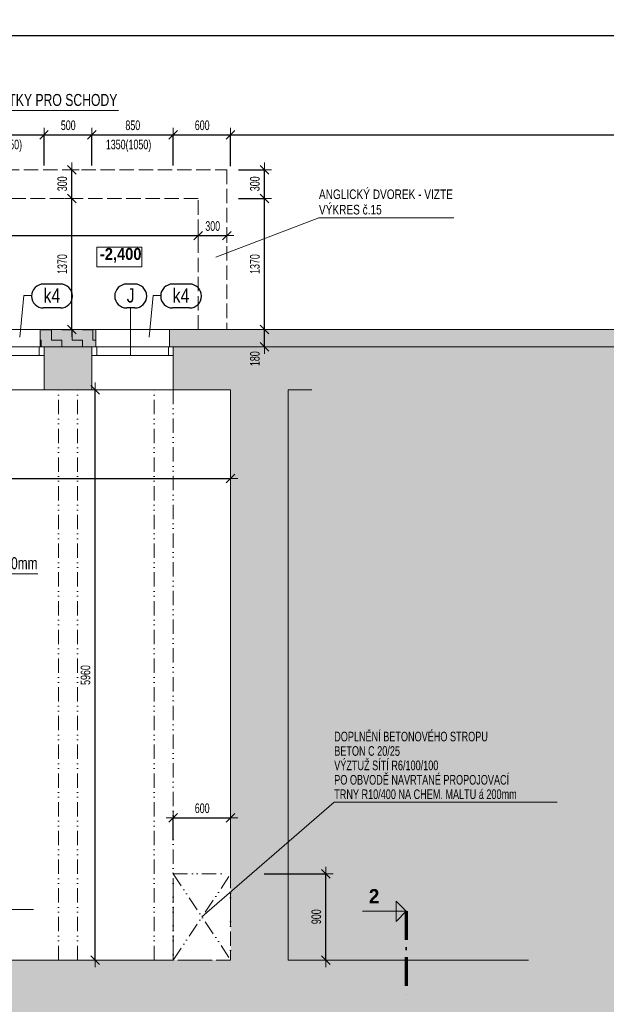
# Model space of a CAD drawing. Header units: millimetres. Extents: x -97971 to 48677, y -63570 to -5533.
# Tile 56 of 65: x 3773 to 9904, y -54029 to -43739. Entities that reach past the tile are written whole.
import ezdxf

# ---------------------------------------------------------------- set-up
doc = ezdxf.new("R2010")
doc.units = ezdxf.units.MM
doc.header["$PDMODE"] = 65
for name, pattern in [('Carkovana 2x_1', [200, 150, -50]), ('JIS_08_37', [480, 300, -90, 0, -90]), ('JIS_09_15', [300, 150, -50, 0, -50, 0, -50])]:
    doc.linetypes.add(name, pattern=pattern)
for name, color, linetype, lineweight in [('XR$1$1.PP - NÁVRH_1', 7, 'Continuous', 25), ('XR$2$KOTY_1', 7, 'Continuous', 25), ('XR$4$VÝPLNĚ_1', 7, 'Continuous', 25), ('XR$7$FILING ___1', 7, 'Continuous', 25), ('XR$9$KCE NAD_1', 7, 'Continuous', 25)]:
    doc.layers.add(name, color=color, linetype=linetype, lineweight=lineweight)
doc.styles.add('ARIAL', font='ARIAL.TTF')
doc.styles.add('Arial Black', font='Arial Black')
doc.styles.add('ARIALNARROW', font='ARIALN.TTF')
doc.dimstyles.new('DIMSTYLE_3', dxfattribs={"dimtxt": 100, "dimasz": 150, "dimexe": 0, "dimexo": 0, "dimgap": 50, "dimtad": 2, "dimdec": 0, "dimrnd": 5, "dimzin": 12, "dimdsep": 46, "dimtxsty": 'ARIALNARROW', "dimblk1": 'ALL_ML_STRICH', "dimblk2": 'ALL_ML_STRICH', "dimsah": 1, "dimcen": 0, "dimclrd": 6, "dimclre": 6, "dimclrt": 6, "dimadec": 0, "dimazin": 0, "dimtfac": 1, "dimtdec": 0, "dimtix": 1, "dimtmove": 2, "dimatfit": 3, "dimfxl": 0, "dimtzin": 0, "dimlwd": 0, "dimlwe": 13, "dimarcsym": 0})
doc.dimstyles.new('DIMSTYLE_5', dxfattribs={"dimtxt": 100, "dimasz": 150, "dimexe": 0, "dimexo": 0, "dimgap": 50, "dimtad": 2, "dimdec": 0, "dimrnd": 5, "dimzin": 12, "dimdsep": 46, "dimtxsty": 'ARIALNARROW', "dimblk1": 'ALL_ML_STRICH', "dimblk2": 'ALL_ML_STRICH', "dimsah": 1, "dimcen": 0, "dimclrd": 6, "dimclre": 6, "dimclrt": 6, "dimadec": 0, "dimazin": 0, "dimtfac": 1, "dimtdec": 0, "dimtix": 1, "dimtmove": 2, "dimatfit": 3, "dimfxl": 0, "dimtvp": 1.2, "dimtzin": 0, "dimlwd": 0, "dimlwe": 13, "dimarcsym": 0})
pattern_1 = [(0, (216, 216), (108, 108), [108, -108]), (90, (216, 216), (-108, 108), [108, -108])]

# ---------------------------------------------------------------- blocks, each defined once
blk = doc.blocks.new('ALL_ML_STRICH')
at = {"color": 0, "linetype": 'ByBlock', "lineweight": -2}
for p, q in [((-1, 0), (0.5, 0)), ((-0.3, -0.3), (0.3, 0.3)), ((0, -0.5), (0, 0.5))]:
    blk.add_line(p, q, dxfattribs=at)
blk = doc.blocks.new('*D29')
at = {"layer": 'DEFPOINTS', "color": 6, "linetype": 'Continuous', "lineweight": 13}
for p in [(-11328, -43904), (-11328, -45292), (16997, -45292)]:
    blk.add_point(p, dxfattribs=at)
at = {"layer": 'XR$2$KOTY_1', "color": 6, "linetype": 'Continuous', "lineweight": -2}
for p, q in [((-11328, -44577), (-11328, -43904)), ((-11328, -43904), (16997, -43904)), ((16997, -44645), (16997, -43904))]:
    blk.add_line(p, q, dxfattribs=at)
at = {"layer": 'XR$2$KOTY_1', "color": 6, "linetype": 'Continuous', "lineweight": 13, "xscale": 150, "yscale": 150, "zscale": 150, "rotation": 180}
blk.add_blockref('ALL_ML_STRICH', (-11328, -43904), dxfattribs=at)
at = {"layer": 'XR$2$KOTY_1', "color": 6, "linetype": 'Continuous', "lineweight": 13, "xscale": 150, "yscale": 150, "zscale": 150}
blk.add_blockref('ALL_ML_STRICH', (16997, -43904), dxfattribs=at)
at = {"layer": 'XR$2$KOTY_1', "color": 6, "linetype": 'Continuous', "lineweight": 13, "insert": (2830, -43804), "char_height": 100, "width": 405.71, "attachment_point": 5, "style": 'ARIALNARROW'}
blk.add_mtext('\\W0.81;\\A1;{28325}', dxfattribs=at)
blk = doc.blocks.new('KOMPLEXNÍ OBJEKT_4')
at = {"layer": 'XR$2$KOTY_1', "color": 7, "linetype": 'Continuous', "lineweight": 13}
for p, q in [((7813, -53057), (7707, -52951)), ((7707, -52951), (7707, -53163)), ((7813, -53057), (7355, -53057)), ((7813, -53057), (7707, -53163))]:
    blk.add_line(p, q, dxfattribs=at)
at = {"layer": 'XR$2$KOTY_1', "color": 7, "linetype": 'JIS_08_37', "lineweight": 70}
blk.add_line((7813, -53057), (7813, -53933), dxfattribs=at)
at = {"layer": 'XR$2$KOTY_1', "color": 7, "linetype": 'Continuous', "lineweight": 25, "insert": (7422, -52975), "char_height": 150, "width": 176.23, "attachment_point": 7, "rotation": 0.0001, "style": 'Arial Black'}
blk.add_mtext('\\W0.82;2', dxfattribs=at)
blk = doc.blocks.new('*D48')
at = {"layer": 'DEFPOINTS', "color": 6, "linetype": 'Continuous', "lineweight": 13}
for p in [(5377, -52081), (5377, -52667), (5977, -52667)]:
    blk.add_point(p, dxfattribs=at)
at = {"layer": 'XR$2$KOTY_1', "color": 6, "linetype": 'Continuous', "lineweight": -2}
for p, q in [((5377, -52314), (5377, -52081)), ((5377, -52081), (5977, -52081)), ((5977, -52081), (5977, -52081))]:
    blk.add_line(p, q, dxfattribs=at)
at = {"layer": 'XR$2$KOTY_1', "color": 6, "linetype": 'Continuous', "lineweight": 13, "xscale": 150, "yscale": 150, "zscale": 150, "rotation": 180}
blk.add_blockref('ALL_ML_STRICH', (5377, -52081), dxfattribs=at)
at = {"layer": 'XR$2$KOTY_1', "color": 6, "linetype": 'Continuous', "lineweight": 13, "xscale": 150, "yscale": 150, "zscale": 150}
blk.add_blockref('ALL_ML_STRICH', (5977, -52081), dxfattribs=at)
at = {"layer": 'XR$2$KOTY_1', "color": 6, "linetype": 'Continuous', "lineweight": 13, "insert": (5680, -51981), "char_height": 100, "width": 243.43, "attachment_point": 5, "style": 'ARIALNARROW'}
blk.add_mtext('\\W0.81;\\A1;{600}', dxfattribs=at)
blk = doc.blocks.new('*D49')
at = {"layer": 'DEFPOINTS', "color": 6, "linetype": 'Continuous', "lineweight": 13}
for p in [(4527, -47607), (4561, -53567), (5377, -53567)]:
    blk.add_point(p, dxfattribs=at)
at = {"layer": 'XR$2$KOTY_1', "color": 6, "linetype": 'Continuous', "lineweight": -2}
for p, q in [((4561, -47607), (4561, -47607)), ((4561, -53567), (4561, -47607)), ((4561, -53567), (4561, -53567))]:
    blk.add_line(p, q, dxfattribs=at)
at = {"layer": 'XR$2$KOTY_1', "color": 6, "linetype": 'Continuous', "lineweight": 13, "xscale": 150, "yscale": 150, "zscale": 150}
for p, rotation in [((4561, -47607), 90), ((4561, -53567), 270)]:
    blk.add_blockref('ALL_ML_STRICH', p, dxfattribs=dict(at, rotation=rotation))
at = {"layer": 'XR$2$KOTY_1', "color": 6, "linetype": 'Continuous', "lineweight": 13, "insert": (4461, -50588), "char_height": 100, "width": 324.57, "attachment_point": 5, "rotation": 90, "style": 'ARIALNARROW'}
blk.add_mtext('\\W0.81;\\A1;{5960}', dxfattribs=at)
blk = doc.blocks.new('*D50')
at = {"layer": 'DEFPOINTS', "color": 6, "linetype": 'Continuous', "lineweight": 13}
for p in [(5977, -52667), (5977, -53567), (6973, -53567)]:
    blk.add_point(p, dxfattribs=at)
at = {"layer": 'XR$2$KOTY_1', "color": 6, "linetype": 'Continuous', "lineweight": -2}
for p, q in [((6329, -52667), (6973, -52667)), ((6973, -53567), (6973, -52667)), ((6973, -53567), (6973, -53567))]:
    blk.add_line(p, q, dxfattribs=at)
at = {"layer": 'XR$2$KOTY_1', "color": 6, "linetype": 'Continuous', "lineweight": 13, "xscale": 150, "yscale": 150, "zscale": 150}
for p, rotation in [((6973, -52667), 90), ((6973, -53567), 270)]:
    blk.add_blockref('ALL_ML_STRICH', p, dxfattribs=dict(at, rotation=rotation))
at = {"layer": 'XR$2$KOTY_1', "color": 6, "linetype": 'Continuous', "lineweight": 13, "insert": (6873, -53114), "char_height": 100, "width": 243.43, "attachment_point": 5, "rotation": 90, "style": 'ARIALNARROW'}
blk.add_mtext('\\W0.81;\\A1;{900}', dxfattribs=at)
blk = doc.blocks.new('*D62')
at = {"layer": 'DEFPOINTS', "color": 6, "linetype": 'Continuous', "lineweight": 13}
for p in [(4277, -45607), (4277, -46977), (4318, -46977)]:
    blk.add_point(p, dxfattribs=at)
at = {"layer": 'XR$2$KOTY_1', "color": 6, "linetype": 'Continuous', "lineweight": -2}
for p, q in [((4318, -45607), (4318, -45607)), ((4318, -46977), (4318, -45607)), ((4318, -46977), (4318, -46977))]:
    blk.add_line(p, q, dxfattribs=at)
at = {"layer": 'XR$2$KOTY_1', "color": 6, "linetype": 'Continuous', "lineweight": 13, "xscale": 150, "yscale": 150, "zscale": 150}
for p, rotation in [((4318, -45607), 90), ((4318, -46977), 270)]:
    blk.add_blockref('ALL_ML_STRICH', p, dxfattribs=dict(at, rotation=rotation))
at = {"layer": 'XR$2$KOTY_1', "color": 6, "linetype": 'Continuous', "lineweight": 13, "insert": (4218, -46293), "char_height": 100, "width": 324.57, "attachment_point": 5, "rotation": 90, "style": 'ARIALNARROW'}
blk.add_mtext('\\W0.81;\\A1;{1370}', dxfattribs=at)
blk = doc.blocks.new('*D63')
at = {"layer": 'DEFPOINTS', "color": 6, "linetype": 'Continuous', "lineweight": 13}
for p in [(4307, -45307), (4277, -45607), (4318, -45607)]:
    blk.add_point(p, dxfattribs=at)
at = {"layer": 'XR$2$KOTY_1', "color": 6, "linetype": 'Continuous', "lineweight": -2}
for p, q in [((4318, -45307), (4318, -45307)), ((4318, -45607), (4318, -45307)), ((4318, -45607), (4318, -45607))]:
    blk.add_line(p, q, dxfattribs=at)
at = {"layer": 'XR$2$KOTY_1', "color": 6, "linetype": 'Continuous', "lineweight": 13, "xscale": 150, "yscale": 150, "zscale": 150}
for p, rotation in [((4318, -45307), 90), ((4318, -45607), 270)]:
    blk.add_blockref('ALL_ML_STRICH', p, dxfattribs=dict(at, rotation=rotation))
at = {"layer": 'XR$2$KOTY_1', "color": 6, "linetype": 'Continuous', "lineweight": 13, "insert": (4218, -45454), "char_height": 100, "width": 243.43, "attachment_point": 5, "rotation": 90, "style": 'ARIALNARROW'}
blk.add_mtext('\\W0.81;\\A1;{300}', dxfattribs=at)
blk = doc.blocks.new('*D89')
at = {"layer": 'DEFPOINTS', "color": 6, "linetype": 'Continuous', "lineweight": 13}
for p in [(5937, -46977), (6175, -47157), (6331, -47157)]:
    blk.add_point(p, dxfattribs=at)
at = {"layer": 'XR$2$KOTY_1', "color": 6, "linetype": 'Continuous', "lineweight": -2}
for p, q in [((6331, -46977), (6331, -46977)), ((6331, -47157), (6331, -46977)), ((6331, -47157), (6331, -47157))]:
    blk.add_line(p, q, dxfattribs=at)
at = {"layer": 'XR$2$KOTY_1', "color": 6, "linetype": 'Continuous', "lineweight": 13, "xscale": 150, "yscale": 150, "zscale": 150}
for p, rotation in [((6331, -46977), 90), ((6331, -47157), 270)]:
    blk.add_blockref('ALL_ML_STRICH', p, dxfattribs=dict(at, rotation=rotation))
at = {"layer": 'XR$2$KOTY_1', "color": 6, "linetype": 'Continuous', "lineweight": 13, "insert": (6231, -47282), "char_height": 100, "width": 243.43, "attachment_point": 5, "rotation": 90, "style": 'ARIALNARROW'}
blk.add_mtext('\\W0.81;\\A1;{180}', dxfattribs=at)
blk = doc.blocks.new('*D90')
at = {"layer": 'DEFPOINTS', "color": 6, "linetype": 'Continuous', "lineweight": 13}
for p in [(5637, -45607), (5937, -46977), (6331, -46977)]:
    blk.add_point(p, dxfattribs=at)
at = {"layer": 'XR$2$KOTY_1', "color": 6, "linetype": 'Continuous', "lineweight": -2}
for p, q in [((6059, -45607), (6331, -45607)), ((6331, -46977), (6331, -45607)), ((6331, -46977), (6331, -46977))]:
    blk.add_line(p, q, dxfattribs=at)
at = {"layer": 'XR$2$KOTY_1', "color": 6, "linetype": 'Continuous', "lineweight": 13, "xscale": 150, "yscale": 150, "zscale": 150}
for p, rotation in [((6331, -45607), 90), ((6331, -46977), 270)]:
    blk.add_blockref('ALL_ML_STRICH', p, dxfattribs=dict(at, rotation=rotation))
at = {"layer": 'XR$2$KOTY_1', "color": 6, "linetype": 'Continuous', "lineweight": 13, "insert": (6231, -46293), "char_height": 100, "width": 324.57, "attachment_point": 5, "rotation": 90, "style": 'ARIALNARROW'}
blk.add_mtext('\\W0.81;\\A1;{1370}', dxfattribs=at)
blk = doc.blocks.new('*D91')
at = {"layer": 'DEFPOINTS', "color": 6, "linetype": 'Continuous', "lineweight": 13}
for p in [(5937, -45307), (5637, -45607), (6331, -45607)]:
    blk.add_point(p, dxfattribs=at)
at = {"layer": 'XR$2$KOTY_1', "color": 6, "linetype": 'Continuous', "lineweight": -2}
for p, q in [((6059, -45307), (6331, -45307)), ((6331, -45607), (6331, -45307)), ((6059, -45607), (6331, -45607))]:
    blk.add_line(p, q, dxfattribs=at)
at = {"layer": 'XR$2$KOTY_1', "color": 6, "linetype": 'Continuous', "lineweight": 13, "xscale": 150, "yscale": 150, "zscale": 150}
for p, rotation in [((6331, -45307), 90), ((6331, -45607), 270)]:
    blk.add_blockref('ALL_ML_STRICH', p, dxfattribs=dict(at, rotation=rotation))
at = {"layer": 'XR$2$KOTY_1', "color": 6, "linetype": 'Continuous', "lineweight": 13, "insert": (6231, -45454), "char_height": 100, "width": 243.43, "attachment_point": 5, "rotation": 90, "style": 'ARIALNARROW'}
blk.add_mtext('\\W0.81;\\A1;{300}', dxfattribs=at)
blk = doc.blocks.new('*D115')
at = {"layer": 'DEFPOINTS', "color": 6, "linetype": 'Continuous', "lineweight": 13}
for p in [(390, -47607), (5977, -47607), (390, -48534)]:
    blk.add_point(p, dxfattribs=at)
at = {"layer": 'XR$2$KOTY_1', "color": 6, "linetype": 'Continuous', "lineweight": -2}
for p, q in [((390, -48534), (390, -48534)), ((390, -48534), (5977, -48534)), ((5977, -48534), (5977, -48534))]:
    blk.add_line(p, q, dxfattribs=at)
at = {"layer": 'XR$2$KOTY_1', "color": 6, "linetype": 'Continuous', "lineweight": 13, "xscale": 150, "yscale": 150, "zscale": 150, "rotation": 180}
blk.add_blockref('ALL_ML_STRICH', (390, -48534), dxfattribs=at)
at = {"layer": 'XR$2$KOTY_1', "color": 6, "linetype": 'Continuous', "lineweight": 13, "xscale": 150, "yscale": 150, "zscale": 150}
blk.add_blockref('ALL_ML_STRICH', (5977, -48534), dxfattribs=at)
at = {"layer": 'XR$2$KOTY_1', "color": 6, "linetype": 'Continuous', "lineweight": 13, "insert": (3182, -48434), "char_height": 100, "width": 324.57, "attachment_point": 5, "style": 'ARIALNARROW'}
blk.add_mtext('\\W0.81;\\A1;{5590}', dxfattribs=at)
blk = doc.blocks.new('*D139')
at = {"layer": 'DEFPOINTS', "color": 6, "linetype": 'Continuous', "lineweight": 13}
for p in [(-2283, -45607), (5637, -45607), (-2283, -45996)]:
    blk.add_point(p, dxfattribs=at)
at = {"layer": 'XR$2$KOTY_1', "color": 6, "linetype": 'Continuous', "lineweight": -2}
for p, q in [((-2283, -45996), (-2283, -45996)), ((-2283, -45996), (5637, -45996)), ((5637, -45996), (5637, -45996))]:
    blk.add_line(p, q, dxfattribs=at)
at = {"layer": 'XR$2$KOTY_1', "color": 6, "linetype": 'Continuous', "lineweight": 13, "xscale": 150, "yscale": 150, "zscale": 150, "rotation": 180}
blk.add_blockref('ALL_ML_STRICH', (-2283, -45996), dxfattribs=at)
at = {"layer": 'XR$2$KOTY_1', "color": 6, "linetype": 'Continuous', "lineweight": 13, "xscale": 150, "yscale": 150, "zscale": 150}
blk.add_blockref('ALL_ML_STRICH', (5637, -45996), dxfattribs=at)
at = {"layer": 'XR$2$KOTY_1', "color": 6, "linetype": 'Continuous', "lineweight": 13, "insert": (1676, -45896), "char_height": 100, "width": 324.57, "attachment_point": 5, "style": 'ARIALNARROW'}
blk.add_mtext('\\W0.81;\\A1;{7920}', dxfattribs=at)
blk = doc.blocks.new('*D140')
at = {"layer": 'DEFPOINTS', "color": 6, "linetype": 'Continuous', "lineweight": 13}
for p in [(5937, -45307), (5637, -45607), (5637, -45996)]:
    blk.add_point(p, dxfattribs=at)
at = {"layer": 'XR$2$KOTY_1', "color": 6, "linetype": 'Continuous', "lineweight": -2}
for p, q in [((5637, -45996), (5637, -45996)), ((5637, -45996), (5937, -45996)), ((5937, -45996), (5937, -45996))]:
    blk.add_line(p, q, dxfattribs=at)
at = {"layer": 'XR$2$KOTY_1', "color": 6, "linetype": 'Continuous', "lineweight": 13, "xscale": 150, "yscale": 150, "zscale": 150, "rotation": 180}
blk.add_blockref('ALL_ML_STRICH', (5637, -45996), dxfattribs=at)
at = {"layer": 'XR$2$KOTY_1', "color": 6, "linetype": 'Continuous', "lineweight": 13, "xscale": 150, "yscale": 150, "zscale": 150}
blk.add_blockref('ALL_ML_STRICH', (5937, -45996), dxfattribs=at)
at = {"layer": 'XR$2$KOTY_1', "color": 6, "linetype": 'Continuous', "lineweight": 13, "insert": (5790, -45896), "char_height": 100, "width": 243.43, "attachment_point": 5, "style": 'ARIALNARROW'}
blk.add_mtext('\\W0.81;\\A1;{300}', dxfattribs=at)
blk = doc.blocks.new('*D198')
at = {"layer": 'DEFPOINTS', "color": 6, "linetype": 'Continuous', "lineweight": 13}
for p in [(3177, -44943), (3177, -47607), (4027, -47607)]:
    blk.add_point(p, dxfattribs=at)
at = {"layer": 'XR$2$KOTY_1', "color": 6, "linetype": 'Continuous', "lineweight": -2}
for p, q in [((3177, -45264), (3177, -44943)), ((3177, -44943), (4027, -44943)), ((4027, -45264), (4027, -44943))]:
    blk.add_line(p, q, dxfattribs=at)
at = {"layer": 'XR$2$KOTY_1', "color": 6, "linetype": 'Continuous', "lineweight": 13, "xscale": 150, "yscale": 150, "zscale": 150, "rotation": 180}
blk.add_blockref('ALL_ML_STRICH', (3177, -44943), dxfattribs=at)
at = {"layer": 'XR$2$KOTY_1', "color": 6, "linetype": 'Continuous', "lineweight": 13, "xscale": 150, "yscale": 150, "zscale": 150}
blk.add_blockref('ALL_ML_STRICH', (4027, -44943), dxfattribs=at)
at = {"layer": 'XR$2$KOTY_1', "color": 6, "linetype": 'Continuous', "lineweight": 13, "insert": (3605, -44843), "char_height": 100, "width": 243.43, "attachment_point": 5, "style": 'ARIALNARROW'}
blk.add_mtext('\\W0.81;\\A1;{850}', dxfattribs=at)
at = {"layer": 'XR$2$KOTY_1', "color": 6, "linetype": 'Continuous', "lineweight": 13, "insert": (3323, -44993), "char_height": 100, "width": 5, "attachment_point": 1, "line_spacing_factor": 0.60241, "style": 'ARIALNARROW'}
blk.add_mtext('\\W0.81;1350(1050)', dxfattribs=at)
blk = doc.blocks.new('*D199')
at = {"layer": 'DEFPOINTS', "color": 6, "linetype": 'Continuous', "lineweight": 13}
for p in [(4027, -44943), (4027, -47607), (4527, -47607)]:
    blk.add_point(p, dxfattribs=at)
at = {"layer": 'XR$2$KOTY_1', "color": 6, "linetype": 'Continuous', "lineweight": -2}
for p, q in [((4027, -45264), (4027, -44943)), ((4027, -44943), (4527, -44943)), ((4527, -45264), (4527, -44943))]:
    blk.add_line(p, q, dxfattribs=at)
at = {"layer": 'XR$2$KOTY_1', "color": 6, "linetype": 'Continuous', "lineweight": 13, "xscale": 150, "yscale": 150, "zscale": 150, "rotation": 180}
blk.add_blockref('ALL_ML_STRICH', (4027, -44943), dxfattribs=at)
at = {"layer": 'XR$2$KOTY_1', "color": 6, "linetype": 'Continuous', "lineweight": 13, "xscale": 150, "yscale": 150, "zscale": 150}
blk.add_blockref('ALL_ML_STRICH', (4527, -44943), dxfattribs=at)
at = {"layer": 'XR$2$KOTY_1', "color": 6, "linetype": 'Continuous', "lineweight": 13, "insert": (4280, -44843), "char_height": 100, "width": 243.43, "attachment_point": 5, "style": 'ARIALNARROW'}
blk.add_mtext('\\W0.81;\\A1;{500}', dxfattribs=at)
blk = doc.blocks.new('*D200')
at = {"layer": 'DEFPOINTS', "color": 6, "linetype": 'Continuous', "lineweight": 13}
for p in [(4527, -44943), (4527, -47607), (5377, -47607)]:
    blk.add_point(p, dxfattribs=at)
at = {"layer": 'XR$2$KOTY_1', "color": 6, "linetype": 'Continuous', "lineweight": -2}
for p, q in [((4527, -45264), (4527, -44943)), ((4527, -44943), (5377, -44943)), ((5377, -45264), (5377, -44943))]:
    blk.add_line(p, q, dxfattribs=at)
at = {"layer": 'XR$2$KOTY_1', "color": 6, "linetype": 'Continuous', "lineweight": 13, "xscale": 150, "yscale": 150, "zscale": 150, "rotation": 180}
blk.add_blockref('ALL_ML_STRICH', (4527, -44943), dxfattribs=at)
at = {"layer": 'XR$2$KOTY_1', "color": 6, "linetype": 'Continuous', "lineweight": 13, "xscale": 150, "yscale": 150, "zscale": 150}
blk.add_blockref('ALL_ML_STRICH', (5377, -44943), dxfattribs=at)
at = {"layer": 'XR$2$KOTY_1', "color": 6, "linetype": 'Continuous', "lineweight": 13, "insert": (4955, -44843), "char_height": 100, "width": 243.43, "attachment_point": 5, "style": 'ARIALNARROW'}
blk.add_mtext('\\W0.81;\\A1;{850}', dxfattribs=at)
at = {"layer": 'XR$2$KOTY_1', "color": 6, "linetype": 'Continuous', "lineweight": 13, "insert": (4673, -44993), "char_height": 100, "width": 5, "attachment_point": 1, "line_spacing_factor": 0.60241, "style": 'ARIALNARROW'}
blk.add_mtext('\\W0.81;1350(1050)', dxfattribs=at)
blk = doc.blocks.new('*D201')
at = {"layer": 'DEFPOINTS', "color": 6, "linetype": 'Continuous', "lineweight": 13}
for p in [(5377, -44943), (5377, -47607), (5977, -47607)]:
    blk.add_point(p, dxfattribs=at)
at = {"layer": 'XR$2$KOTY_1', "color": 6, "linetype": 'Continuous', "lineweight": -2}
for p, q in [((5377, -45264), (5377, -44943)), ((5377, -44943), (5977, -44943)), ((5977, -45269), (5977, -44943))]:
    blk.add_line(p, q, dxfattribs=at)
at = {"layer": 'XR$2$KOTY_1', "color": 6, "linetype": 'Continuous', "lineweight": 13, "xscale": 150, "yscale": 150, "zscale": 150, "rotation": 180}
blk.add_blockref('ALL_ML_STRICH', (5377, -44943), dxfattribs=at)
at = {"layer": 'XR$2$KOTY_1', "color": 6, "linetype": 'Continuous', "lineweight": 13, "xscale": 150, "yscale": 150, "zscale": 150}
blk.add_blockref('ALL_ML_STRICH', (5977, -44943), dxfattribs=at)
at = {"layer": 'XR$2$KOTY_1', "color": 6, "linetype": 'Continuous', "lineweight": 13, "insert": (5680, -44843), "char_height": 100, "width": 243.43, "attachment_point": 5, "style": 'ARIALNARROW'}
blk.add_mtext('\\W0.81;\\A1;{600}', dxfattribs=at)
blk = doc.blocks.new('*D202')
at = {"layer": 'DEFPOINTS', "color": 6, "linetype": 'Continuous', "lineweight": 13}
for p in [(5977, -44943), (17177, -45472), (5977, -47607)]:
    blk.add_point(p, dxfattribs=at)
at = {"layer": 'XR$2$KOTY_1', "color": 6, "linetype": 'Continuous', "lineweight": -2}
for p, q in [((5977, -45269), (5977, -44943)), ((5977, -44943), (17177, -44943)), ((17177, -44880), (17177, -44943))]:
    blk.add_line(p, q, dxfattribs=at)
at = {"layer": 'XR$2$KOTY_1', "color": 6, "linetype": 'Continuous', "lineweight": 13, "xscale": 150, "yscale": 150, "zscale": 150, "rotation": 180}
blk.add_blockref('ALL_ML_STRICH', (5977, -44943), dxfattribs=at)
at = {"layer": 'XR$2$KOTY_1', "color": 6, "linetype": 'Continuous', "lineweight": 13, "xscale": 150, "yscale": 150, "zscale": 150}
blk.add_blockref('ALL_ML_STRICH', (17177, -44943), dxfattribs=at)
at = {"layer": 'XR$2$KOTY_1', "color": 6, "linetype": 'Continuous', "lineweight": 13, "insert": (11572, -44843), "char_height": 100, "width": 405.71, "attachment_point": 5, "style": 'ARIALNARROW'}
blk.add_mtext('\\W0.81;\\A1;{11200}', dxfattribs=at)

msp = doc.modelspace()

# ---------------------------------------------------------------- hatches: boundary and pattern name
at = {"layer": 'XR$7$FILING ___1', "linetype": 'Continuous', "lineweight": 13}
for color, points in [(11, [(5977.2, -46976.7), (5337.2, -46976.7), (5337.2, -47156.7), (17177.2, -47156.7), (17177.2, -45471.7), (23607.2, -45471.7), (23607.2, -57596.7), (6877.2, -57596.7), (6877.2, -57596.7), (8223.8, -57596.7), (8223.8, -57776.7), (23787.2, -57776.7), (23787.2, -45291.7), (16997.2, -45291.7), (16997.2, -46976.7), (5977.2, -46976.7)]), (254, [(23607.2, -45471.7), (17177.2, -45471.7), (17177.2, -47156.7), (6825.4, -47156.7), (6825.4, -47606.7), (6577.2, -47606.7), (6577.2, -53566.7), (9090.1, -53566.7), (9090.1, -54166.7), (8802.2, -54166.7), (8802.2, -57146.7), (9169, -57146.7), (9169, -57596.7), (23607.2, -57596.7)]), (11, [(3987.2, -46976.7), (3987.2, -47156.7), (4567.2, -47156.7), (4567.2, -46976.7), (4277.2, -46976.7)])]:
    msp.add_hatch(color=color, dxfattribs=at).paths.add_polyline_path(points, flags=0)
h = msp.add_hatch(dxfattribs=at)
h.set_pattern_fill('VZOR', scale=108, style=0, pattern_type=2)
h.set_pattern_definition(pattern_1)
h.paths.add_polyline_path([(5977.2, -46976.7), (5337.2, -46976.7), (5337.2, -47156.7), (17177.2, -47156.7), (17177.2, -45471.7), (23607.2, -45471.7), (23607.2, -57596.7), (6877.2, -57596.7), (6877.2, -57596.7), (8223.8, -57596.7), (8223.8, -57776.7), (23787.2, -57776.7), (23787.2, -45291.7), (16997.2, -45291.7), (16997.2, -46976.7), (5977.2, -46976.7)], flags=0)
h = msp.add_hatch(dxfattribs=at)
h.set_pattern_fill('VZOR', scale=108, style=0, pattern_type=2)
h.set_pattern_definition(pattern_1)
h.paths.add_polyline_path([(3987.2, -46976.7), (3987.2, -47156.7), (4567.2, -47156.7), (4567.2, -46976.7), (4277.2, -46976.7)], flags=0)
at = {"layer": 'XR$7$FILING ___1', "linetype": 'Carkovana 2x_1', "lineweight": 50}
msp.add_hatch(color=254, dxfattribs=at).paths.add_polyline_path([(5977.2, -47606.7), (5977.2, -53566.7), (1622.2, -53566.7), (1622.2, -54066.7), (1722.2, -54166.7), (2132.2, -54166.7), (2132.2, -53716.7), (3032.2, -53716.7), (3032.2, -54166.7), (8352.2, -54166.7), (8352.2, -57146.7), (8052.2, -57146.7), (8052.2, -57596.7), (9169, -57596.7), (9169, -57146.7), (8802.2, -57146.7), (8802.2, -54166.7), (9090.1, -54166.7), (9090.1, -53566.7), (6577.2, -53566.7), (6577.2, -47606.7), (6825.4, -47606.7), (6825.4, -47156.7), (5377.2, -47156.7), (5377.2, -47606.7)])
at = {"layer": 'XR$7$FILING ___1', "linetype": 'Continuous', "lineweight": 50}
msp.add_hatch(color=254, dxfattribs=at).paths.add_polyline_path([(4527.2, -47156.7), (4027.2, -47156.7), (4027.2, -47606.7), (4527.2, -47606.7)])

# ---------------------------------------------------------------- linework, layer by layer
at = {"layer": 'XR$1$1.PP - NÁVRH_1', "color": 6, "linetype": 'Continuous', "lineweight": 13}
msp.add_line((4803.7, -44687.9), (2647.4, -44687.9), dxfattribs=at)
at = {"layer": 'XR$1$1.PP - NÁVRH_1', "color": 7, "linetype": 'Carkovana 2x_1', "lineweight": 13}
for p, q in [((-2582.8, -45306.7), (5937.2, -45306.7)), ((5937.2, -45306.7), (5937.2, -46976.7)), ((5637.2, -45606.7), (-2282.8, -45606.7)), ((5637.2, -46976.7), (5637.2, -45606.7)), ((5937.2, -46976.7), (5637.2, -46976.7))]:
    msp.add_line(p, q, dxfattribs=at)
at = {"layer": 'XR$1$1.PP - NÁVRH_1', "color": 7, "linetype": 'Continuous', "lineweight": 13}
for p, q in [((3987.2, -46976.7), (3217.2, -46976.7)), ((3987.2, -46976.7), (3987.2, -47156.7)), ((4567.2, -46976.7), (3987.2, -46976.7)), ((5337.2, -46976.7), (4567.2, -46976.7)), ((4567.2, -46976.7), (4567.2, -47156.7)), ((5337.2, -46976.7), (5337.2, -47156.7)), ((16997.2, -46976.7), (5337.2, -46976.7)), ((3987.2, -47156.7), (4027.2, -47156.7)), ((4527.2, -47156.7), (4567.2, -47156.7)), ((5337.2, -47156.7), (5377.2, -47156.7)), ((17177.2, -47156.7), (6825.4, -47156.7)), ((3177.2, -47606.7), (4027.2, -47606.7)), ((4527.2, -47606.7), (5377.2, -47606.7))]:
    msp.add_line(p, q, dxfattribs=at)
at = {"layer": 'XR$1$1.PP - NÁVRH_1', "color": 14, "linetype": 'Continuous', "lineweight": 13}
for p, q in [((4027.2, -47156.7), (4027.2, -47606.7)), ((4027.2, -47156.7), (4527.2, -47156.7)), ((4527.2, -47156.7), (4527.2, -47606.7)), ((5377.2, -47156.7), (5377.2, -47606.7)), ((5377.2, -47156.7), (6825.4, -47156.7)), ((4027.2, -47606.7), (4527.2, -47606.7)), ((5377.2, -47606.7), (5977.2, -47606.7)), ((5977.2, -47606.7), (5977.2, -52666.7)), ((6577.2, -47606.7), (6577.2, -53566.7)), ((6577.2, -47606.7), (6825.4, -47606.7)), ((1622.2, -53566.7), (5377.2, -53566.7)), ((6577.2, -53566.7), (9090.1, -53566.7))]:
    msp.add_line(p, q, dxfattribs=at)
at = {"layer": 'XR$1$1.PP - NÁVRH_1', "color": 14, "linetype": 'Carkovana 2x_1', "lineweight": 13}
for p, q in [((5977.2, -52666.7), (5977.2, -53566.7)), ((5977.2, -53566.7), (5377.2, -53566.7))]:
    msp.add_line(p, q, dxfattribs=at)
at = {"layer": 'XR$1$1.PP - NÁVRH_1', "color": 6, "linetype": 'Continuous', "lineweight": 13}
msp.add_lwpolyline([(4577.9, -46323.5), (5047.9, -46323.5), (5047.9, -46115.2), (4577.9, -46115.2), (4577.9, -46323.5)], dxfattribs=at)
at = {"layer": 'XR$2$KOTY_1', "color": 7, "linetype": 'Continuous', "lineweight": 13}
for p, q in [((5823.3, -46222), (6900.5, -45810)), ((6900.5, -45810), (8308.5, -45810)), ((5677.2, -53116.7), (7060.2, -51917.6)), ((9390.9, -51917.6), (7060.2, -51917.6)), ((2345.5, -53039.6), (3916.2, -53039.6))]:
    msp.add_line(p, q, dxfattribs=at)
at = {"layer": 'XR$2$KOTY_1', "color": 3, "linetype": 'Continuous', "lineweight": 25}
for p, q in [((4198.6, -46502), (4021.5, -46502)), ((4975, -46502), (4891.2, -46502)), ((5548.6, -46502), (5371.5, -46502)), ((4198.6, -46752), (4021.5, -46752)), ((4975, -46752), (4891.2, -46752)), ((5548.6, -46752), (5371.5, -46752))]:
    msp.add_line(p, q, dxfattribs=at)
at = {"layer": 'XR$2$KOTY_1', "color": 3, "linetype": 'Continuous', "lineweight": 13}
for p, q in [((3816.5, -46622), (3775.3, -47055.1)), ((3896.5, -46622), (3816.5, -46622)), ((5166.5, -46622), (5125.3, -47055.1)), ((5246.5, -46622), (5166.5, -46622)), ((4932.2, -46752), (4932.2, -47246.7))]:
    msp.add_line(p, q, dxfattribs=at)
at = {"layer": 'XR$2$KOTY_1', "color": 6, "linetype": 'Continuous', "lineweight": 13}
msp.add_line((3961.1, -49528.8), (3234.4, -49528.8), dxfattribs=at)
at = {"layer": 'XR$2$KOTY_1', "color": 7, "linetype": 'JIS_09_15', "lineweight": 13}
for p, q in [((5377.2, -52666.7), (5977.2, -52666.7)), ((5377.2, -53566.7), (5377.2, -52666.7)), ((5377.2, -53566.7), (5977.2, -52666.7)), ((5377.2, -52666.7), (5977.2, -53566.7)), ((5977.2, -52666.7), (5977.2, -53566.7)), ((5977.2, -53566.7), (5377.2, -53566.7))]:
    msp.add_line(p, q, dxfattribs=at)
at = {"layer": 'XR$2$KOTY_1', "color": 3, "linetype": 'Continuous', "lineweight": 25}
for centre, start, end in [((4021.5, -46627), 90, 270), ((4198.6, -46627), 270, 90), ((4891.2, -46627), 90, 270), ((4975, -46627), 270, 90), ((5371.5, -46627), 90, 270), ((5548.6, -46627), 270, 90)]:
    msp.add_arc(centre, 125, start, end, dxfattribs=at)
at = {"layer": 'XR$4$VÝPLNĚ_1', "color": 132, "linetype": 'Continuous', "lineweight": 13}
for p, q in [((3177.2, -47156.7), (4027.2, -47156.7)), ((3977.2, -47246.7), (3977.2, -47156.7)), ((4527.2, -47156.7), (5377.2, -47156.7)), ((4577.2, -47246.7), (4577.2, -47156.7)), ((5327.2, -47246.7), (5327.2, -47156.7)), ((3177.2, -47246.7), (4027.2, -47246.7)), ((4527.2, -47246.7), (5377.2, -47246.7))]:
    msp.add_line(p, q, dxfattribs=at)
at = {"layer": 'XR$9$KCE NAD_1', "color": 7, "linetype": 'JIS_09_15', "lineweight": 13}
for p, q in [((4177.2, -53566.7), (4177.2, -47606.7)), ((4377.2, -53566.7), (4377.2, -47606.7)), ((5177.2, -53566.7), (5177.2, -47606.7)), ((5377.2, -47606.7), (5377.2, -53566.7))]:
    msp.add_line(p, q, dxfattribs=at)

# ---------------------------------------------------------------- block references
at = {"layer": 'XR$2$KOTY_1', "color": 7, "linetype": 'Continuous', "lineweight": 25}
msp.add_blockref('KOMPLEXNÍ OBJEKT_4', (0, 0), dxfattribs=at)

# ---------------------------------------------------------------- texts
at = {"layer": 'XR$1$1.PP - NÁVRH_1', "color": 6, "linetype": 'Continuous', "lineweight": 25, "insert": (2683.7, -44642), "char_height": 125, "width": 2175.851, "attachment_point": 7, "style": 'ARIALNARROW'}
msp.add_mtext('\\W0.89;ZÁKLADOVÉ PATKY PRO SCHODY', dxfattribs=at)
at = {"layer": 'XR$1$1.PP - NÁVRH_1', "color": 6, "linetype": 'Continuous', "lineweight": 13, "insert": (4611.2, -46277.7), "char_height": 125, "width": 503.594, "attachment_point": 7, "style": 'ARIALNARROW'}
msp.add_mtext('\\W1.07;\\fArial Narrow|i0|b1|c0|p0;-2,400', dxfattribs=at)
at = {"layer": 'XR$2$KOTY_1', "color": 7, "linetype": 'Continuous', "lineweight": 13, "char_height": 100, "attachment_point": 1, "style": 'ARIALNARROW'}
for s, insert, width, line_spacing_factor in [('\\W0.92;ANGLICKÝ DVOREK - VIZTE\\PVÝKRES č.15', (6900.5, -45513.3), 1454.245, 0.963855), ('\\W0.83;DOPLNĚNÍ BETONOVÉHO STROPU\\PBETON C 20/25\\PVÝZTUŽ SÍTÍ R6/100/100\\PPO OBVODĚ NAVRTANÉ PROPOJOVACÍ\\PTRNY R10/400 NA CHEM. MALTU á 200mm', (7060.2, -51180.9), 2372.399, 0.903614)]:
    msp.add_mtext(s, dxfattribs=dict(at, insert=insert, width=width, line_spacing_factor=line_spacing_factor))
at = {"layer": 'XR$2$KOTY_1', "color": 3, "linetype": 'Continuous', "lineweight": 25, "char_height": 150, "attachment_point": 7, "style": 'ARIAL'}
for s, insert, width in [('\\W0.79;k4', (4021.5, -46697), 236.534), ('\\W0.78;J', (4891.2, -46697), 142.688), ('\\W0.79;k4', (5371.5, -46697), 236.534)]:
    msp.add_mtext(s, dxfattribs=dict(at, insert=insert, width=width))
at = {"layer": 'XR$2$KOTY_1', "color": 6, "linetype": 'Continuous', "lineweight": 25, "insert": (3597.7, -49420.4), "char_height": 125, "width": 781.142, "attachment_point": 5, "style": 'ARIALNARROW'}
msp.add_mtext('\\W0.87;SV=2370mm', dxfattribs=at)

# ---------------------------------------------------------------- dimensions: what is measured, and where the dimension line sits
at = {"layer": 'XR$2$KOTY_1', "color": 6, "linetype": 'Continuous', "lineweight": 13}
for base, p1, p2, picture, middle in [((16997.2, -43904.5), (-11327.8, -44577.4), (16997.2, -44644.9), '*D29', (2830, -43804.5)), ((4527.2, -44943.4), (4027.2, -45264.4), (4527.2, -45264.4), '*D199', (4279.7, -44843.4)), ((5977.2, -44943.4), (5377.2, -45264.4), (5977.2, -45269.2), '*D201', (5679.7, -44843.4)), ((17177.2, -44943.4), (5977.2, -45269.2), (17177.2, -44880.3), '*D202', (11572.5, -44843.4)), ((5937.2, -45995.7), (5637.2, -45995.7), (5937.2, -45995.7), '*D140', (5789.7, -45895.7)), ((5637.2, -45995.7), (-2282.8, -45995.7), (5637.2, -45995.7), '*D139', (1676.1, -45895.7)), ((5977.1508944, -48533.5382485), (389.6508944, -48533.5382485), (5977.1508944, -48533.5382485), '*D115', (3182.3342277, -48433.5382485)), ((5977.2, -52080.6), (5377.2, -52314.3), (5977.2, -52080.6), '*D48', (5679.7, -51980.6))]:
    dim = msp.add_linear_dim(base=base, p1=p1, p2=p2, dimstyle='DIMSTYLE_3', override={"dimpost": '<>', "dimclrd": 6, "dimclre": 6, "dimclrt": 6, "dimlwd": 0, "dimlwe": 13}, dxfattribs=at)
    dim.commit()
    dim.dimension.update_dxf_attribs({"geometry": picture, "text_midpoint": middle, "dimtype": 160})
for base, p1, p2, picture, middle in [((4027.2, -44943.4), (3177.2, -45264.4), (4027.2, -45264.4), '*D198', (3604.7, -44843.4)), ((5377.2, -44943.4), (4527.2, -45264.4), (5377.2, -45264.4), '*D200', (4954.7, -44843.4))]:
    dim = msp.add_linear_dim(base=base, p1=p1, p2=p2, text='<>\\X\\W0.81;1350(1050)', dimstyle='DIMSTYLE_3', override={"dimpost": '<>', "dimclrd": 6, "dimclre": 6, "dimclrt": 6, "dimlwd": 0, "dimlwe": 13}, dxfattribs=at)
    dim.commit()
    dim.dimension.update_dxf_attribs({"geometry": picture, "text_midpoint": middle, "dimtype": 160})
for base, p1, p2, dimstyle, picture, middle in [((4318.3, -45306.7), (4318.3, -45606.7), (4318.3, -45306.7), 'DIMSTYLE_3', '*D63', (4218.3, -45454.1)), ((6331.2, -45306.7), (6058.9, -45606.7), (6058.9, -45306.7), 'DIMSTYLE_3', '*D91', (6231.2, -45454.1)), ((4318.3, -45606.7), (4318.3, -46976.7), (4318.3, -45606.7), 'DIMSTYLE_3', '*D62', (4218.3, -46292.7)), ((6331.2, -45606.7), (6331.2, -46976.7), (6058.9, -45606.7), 'DIMSTYLE_3', '*D90', (6231.2, -46292.7)), ((6331.2, -46976.7), (6331.2, -47156.7), (6331.2, -46976.7), 'DIMSTYLE_5', '*D89', (6231.2, -47281.8)), ((4560.6, -47606.7), (4560.6, -53566.7), (4560.6, -47606.7), 'DIMSTYLE_3', '*D49', (4460.6, -50587.7)), ((6972.9, -52666.7), (6972.9, -53566.7), (6328.6, -52666.7), 'DIMSTYLE_3', '*D50', (6872.9, -53114.1))]:
    dim = msp.add_linear_dim(base=base, p1=p1, p2=p2, angle=90, dimstyle=dimstyle, override={"dimpost": '<>', "dimclrd": 6, "dimclre": 6, "dimclrt": 6, "dimlwd": 0, "dimlwe": 13}, dxfattribs=at)
    dim.commit()
    dim.dimension.update_dxf_attribs({"geometry": picture, "text_midpoint": middle, "dimtype": 160})

doc.saveas('drawing.dxf')
